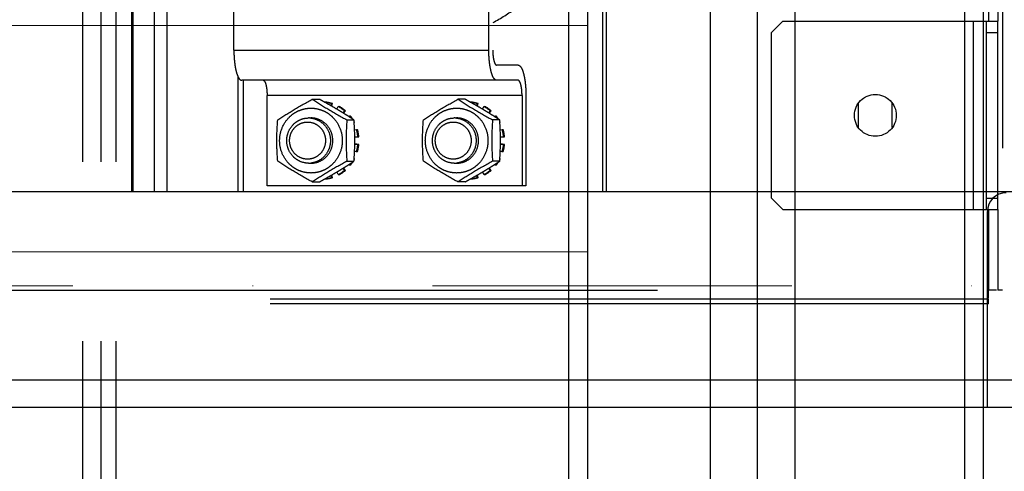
# Model space of a CAD drawing. Header units: millimetres. Extents: x 132157 to 155303, y 33763 to 45643.
# Tile 28 of 256: x 140923 to 141097, y 34993 to 35073. Entities that reach past the tile are written whole.
import ezdxf

# ---------------------------------------------------------------- set-up
doc = ezdxf.new("R2010")
doc.units = ezdxf.units.MM
doc.header["$LTSCALE"] = 20
doc.linetypes.add('ČERCHOVANÁ2', pattern=[12.7, 6.35, -3.175, 0, -3.175])
doc.linetypes.add('ČÁRKOVANÁ2', pattern=[9.525, 6.35, -3.175])
for name, color, linetype in [('KONSTRUKCE', 30, 'Continuous'), ('KONZOLY', 150, 'Continuous'), ('KOTY', 7, 'Continuous'), ('PROTIVÁHA', 30, 'Continuous'), ('PŘEJEZD', 7, 'ČÁRKOVANÁ2'), ('VODÍTKA', 36, 'Continuous')]:
    doc.layers.add(name, color=color, linetype=linetype)
doc.layers.add('OSY', color=1, linetype='ČERCHOVANÁ2', lineweight=9)
doc.layers.add('SLABA', color=7, linetype='Continuous', lineweight=9)

# ---------------------------------------------------------------- blocks, each defined once
blk = doc.blocks.new('*U220')
at = {"layer": 'OSY', "ltscale": 0.5}
blk.add_line((-576.67, 0), (576.67, 0), dxfattribs=at)
at = {"layer": 'PROTIVÁHA', "ltscale": 0.5}
for p, q in [((-576.67, 16.67), (576.67, 16.67)), ((-576.67, -16.67), (576.67, -16.67))]:
    blk.add_line(p, q, dxfattribs=at)
blk = doc.blocks.new('*U216')
at = {"layer": 'KONZOLY'}
for p, q in [((344, 8.77), (344, 43.33)), ((67.03, 8.77), (390.67, 8.77))]:
    blk.add_line(p, q, dxfattribs=at)
blk.add_arc((347.33, 43.33), 3.33, 90, 180, dxfattribs=at)

msp = doc.modelspace()

# ---------------------------------------------------------------- linework, layer by layer
at = {"layer": 'KONSTRUKCE'}
for p, q in [((141053.1698, 36140.5921), (141053.1698, 34484.9275)), ((141044.8345, 36050.5154), (141044.8345, 34536.2395)), ((141023.1698, 36042.095), (141023.1698, 34538.5921)), ((141019.8365, 34540.5921), (141019.8365, 35875.2588))]:
    msp.add_line(p, q, dxfattribs=at)
at = {"layer": 'PŘEJEZD', "ltscale": 0.5}
for p, q in [((140933.8898, 34952.5921), (140933.8898, 36442.5921)), ((140937.1698, 34952.5921), (140937.1698, 36442.5921)), ((140939.8365, 34952.5921), (140939.8365, 36442.5921)), ((140942.5031, 35175.9255), (140942.5031, 35042.5921)), ((140942.753, 35175.9255), (140942.753, 35042.5921)), ((140960.6232, 35067.5921), (140960.6232, 35150.9255)), ((141005.6998, 35067.5921), (141005.6998, 35150.9255)), ((141006.39, 35150.9255), (141006.39, 35067.5921)), ((140946.5869, 35042.5921), (140946.5869, 35101.055)), ((141026.4697, 35098.781), (141026.4697, 35042.5921)), ((141025.7795, 35096.5718), (141025.7795, 35042.5921)), ((140948.7713, 35093.6183), (140948.7713, 35042.5921)), ((140960.6232, 35067.5921), (141005.6998, 35067.5921)), ((141010.8762, 35064.9255), (141007.0801, 35064.9255)), ((140961.3702, 35042.5921), (140961.3702, 35062.8701)), ((141010.8762, 35062.2588), (140962.0036, 35062.2588)), ((140962.2928, 35062.2588), (140962.2928, 35042.5921)), ((141011.5663, 35059.5921), (140966.4898, 35059.5921)), ((140966.4898, 35043.5921), (140966.4898, 35059.5921)), ((140974.4871, 35058.9052), (140975.7405, 35058.9052)), ((141001.4985, 35058.9052), (141000.2451, 35058.9052)), ((141011.5663, 35059.5921), (141011.5663, 35043.5921)), ((141012.2565, 35059.5921), (141012.2565, 35043.5921)), ((140976.6625, 35058.3946), (140976.6337, 35058.4107)), ((140977.8925, 35058.1312), (140977.7826, 35057.756)), ((140978.0651, 35058.1312), (140977.8925, 35058.1312)), ((140977.9302, 35057.671), (140978.0651, 35058.1312)), ((140978.8445, 35057.1373), (140978.8154, 35057.1546)), ((140978.8394, 35057.1372), (140979.088, 35057.6186)), ((140978.871, 35057.1215), (140978.8445, 35057.1373)), ((140979.088, 35057.6186), (140979.2605, 35057.6186)), ((141002.4205, 35058.3946), (141002.3918, 35058.4107)), ((141003.6506, 35058.1312), (141003.5406, 35057.756)), ((141003.8231, 35058.1312), (141003.6506, 35058.1312)), ((141003.6883, 35057.671), (141003.8231, 35058.1312)), ((141004.6025, 35057.1373), (141004.5735, 35057.1546)), ((141004.5974, 35057.1372), (141004.846, 35057.6186)), ((141004.629, 35057.1215), (141004.6025, 35057.1373)), ((141004.846, 35057.6186), (141005.0185, 35057.6186)), ((140979.9266, 35056.4807), (140979.8257, 35056.5429)), ((140980.1638, 35056.8744), (140979.8748, 35056.5097)), ((140979.9904, 35056.4379), (140980.3364, 35056.8744)), ((140980.3364, 35056.8744), (140980.1638, 35056.8744)), ((140980.6047, 35055.2487), (140981.858, 35055.2487)), ((140980.9611, 35055.8272), (140981.0788, 35055.9272)), ((140981.0062, 35055.8012), (140980.9681, 35055.8255)), ((140981.0755, 35055.7567), (140981.0062, 35055.8012)), ((140981.1292, 35055.7222), (140981.0755, 35055.7567)), ((140981.0788, 35055.9272), (140981.2513, 35055.9272)), ((141005.6846, 35056.4807), (141005.5838, 35056.5429)), ((141005.9218, 35056.8744), (141005.6328, 35056.5097)), ((141005.7484, 35056.4379), (141006.0944, 35056.8744)), ((141006.0944, 35056.8744), (141005.9218, 35056.8744)), ((141007.616, 35055.2487), (141006.3627, 35055.2487)), ((141006.7192, 35055.8272), (141006.8368, 35055.9272)), ((141006.7642, 35055.8012), (141006.7261, 35055.8255)), ((141006.8335, 35055.7567), (141006.7642, 35055.8012)), ((141006.8872, 35055.7222), (141006.8335, 35055.7567)), ((141006.8368, 35055.9272), (141007.0093, 35055.9272)), ((140981.9702, 35054.8134), (140981.8847, 35054.8134)), ((140981.8875, 35054.7676), (140981.9702, 35054.8134)), ((140981.9609, 35053.4715), (140982.2928, 35053.5758)), ((140982.2928, 35053.5758), (140982.4653, 35053.5758)), ((141007.7282, 35054.8134), (141007.6427, 35054.8134)), ((141007.6456, 35054.7676), (141007.7282, 35054.8134)), ((141007.7189, 35053.4715), (141008.0508, 35053.5758)), ((141008.0508, 35053.5758), (141008.2234, 35053.5758)), ((140981.9989, 35052.1886), (140982.7178, 35052.2619)), ((140982.5452, 35052.2619), (140981.9989, 35052.2062)), ((140982.7178, 35052.2619), (140982.5452, 35052.2619)), ((141007.757, 35052.1886), (141008.4758, 35052.2619)), ((141008.3033, 35052.2619), (141007.757, 35052.2062)), ((141008.4758, 35052.2619), (141008.3033, 35052.2619)), ((140982.7178, 35050.9224), (140981.9989, 35050.9957)), ((140981.9989, 35050.9781), (140982.5452, 35050.9224)), ((140982.5452, 35050.9224), (140982.7178, 35050.9224)), ((141008.4758, 35050.9224), (141007.757, 35050.9957)), ((141007.757, 35050.9781), (141008.3033, 35050.9224)), ((141008.3033, 35050.9224), (141008.4758, 35050.9224)), ((140981.8847, 35048.3709), (140981.9702, 35048.3709)), ((140981.9702, 35048.3709), (140981.8875, 35048.4167)), ((140982.2928, 35049.6085), (140981.9609, 35049.7128)), ((140982.4653, 35049.6085), (140982.2928, 35049.6085)), ((141007.6427, 35048.3709), (141007.7282, 35048.3709)), ((141007.7282, 35048.3709), (141007.6456, 35048.4167)), ((141008.0508, 35049.6085), (141007.7189, 35049.7128)), ((141008.2234, 35049.6085), (141008.0508, 35049.6085)), ((140979.8257, 35046.6414), (140979.9266, 35046.7036)), ((140979.8748, 35046.6745), (140980.1638, 35046.3099)), ((140980.3364, 35046.3099), (140979.9904, 35046.7464)), ((140980.6047, 35047.9356), (140981.858, 35047.9356)), ((140981.0788, 35047.2571), (140980.9611, 35047.3571)), ((140980.9681, 35047.3588), (140981.0062, 35047.3831)), ((140981.0062, 35047.3831), (140981.0755, 35047.4275)), ((140981.0755, 35047.4275), (140981.1292, 35047.4621)), ((140981.2513, 35047.2571), (140981.0788, 35047.2571)), ((141005.5838, 35046.6414), (141005.6846, 35046.7036)), ((141005.6328, 35046.6745), (141005.9218, 35046.3099)), ((141006.0944, 35046.3099), (141005.7484, 35046.7464)), ((141007.616, 35047.9356), (141006.3627, 35047.9356)), ((141006.8368, 35047.2571), (141006.7192, 35047.3571)), ((141006.7261, 35047.3588), (141006.7642, 35047.3831)), ((141006.7642, 35047.3831), (141006.8335, 35047.4275)), ((141006.8335, 35047.4275), (141006.8872, 35047.4621)), ((141007.0093, 35047.2571), (141006.8368, 35047.2571)), ((140976.6337, 35044.7736), (140976.6625, 35044.7897)), ((140977.7826, 35045.4283), (140977.8925, 35045.053)), ((140977.8925, 35045.053), (140978.0651, 35045.053)), ((140978.0651, 35045.053), (140977.9302, 35045.5133)), ((140978.8154, 35046.0297), (140978.8445, 35046.047)), ((140979.088, 35045.5657), (140978.8394, 35046.0471)), ((140978.8445, 35046.047), (140978.871, 35046.0628)), ((140979.2605, 35045.5657), (140979.088, 35045.5657)), ((140980.1638, 35046.3099), (140980.3364, 35046.3099)), ((141002.3918, 35044.7736), (141002.4205, 35044.7897)), ((141003.5406, 35045.4283), (141003.6506, 35045.053)), ((141003.6506, 35045.053), (141003.8231, 35045.053)), ((141003.8231, 35045.053), (141003.6883, 35045.5133)), ((141004.5735, 35046.0297), (141004.6025, 35046.047)), ((141004.846, 35045.5657), (141004.5974, 35046.0471)), ((141004.6025, 35046.047), (141004.629, 35046.0628)), ((141005.0185, 35045.5657), (141004.846, 35045.5657)), ((141005.9218, 35046.3099), (141006.0944, 35046.3099)), ((141012.2565, 35043.5921), (140966.4898, 35043.5921)), ((140974.4871, 35044.279), (140975.7405, 35044.279)), ((141001.4985, 35044.279), (141000.2451, 35044.279)), ((140939.8365, 35042.5921), (141026.4697, 35042.5921))]:
    msp.add_line(p, q, dxfattribs=at)
at = {"layer": 'PŘEJEZD'}
for p, q in [((141096.5031, 36320.2775), (141096.5031, 35025.1575)), ((141094.0631, 35656.0508), (141094.0631, 35072.7175)), ((141095.7031, 35656.0508), (141095.7031, 35072.7175)), ((141057.7031, 35072.7175), (141055.7031, 35070.7175)), ((141057.7031, 35072.7175), (141095.7031, 35072.7175)), ((141091.4031, 35039.3841), (141091.4031, 35072.7175)), ((141093.7031, 35039.3841), (141093.7031, 35072.7175)), ((141095.7031, 35039.3841), (141095.7031, 35072.7175)), ((141055.7031, 35041.3841), (141055.7031, 35070.7175)), ((141093.7031, 35070.7175), (141095.7031, 35070.7175)), ((141071.0031, 35058.1221), (141071.0031, 35053.9795)), ((141077.0031, 35053.8829), (141077.0031, 35058.2187)), ((141055.7031, 35041.3841), (141057.7031, 35039.3841)), ((141093.7031, 35041.3841), (141095.7031, 35041.3841)), ((141057.7031, 35039.3841), (141095.7031, 35039.3841)), ((141094.0631, 35039.3841), (141094.0631, 35025.1575)), ((141095.7031, 35039.3841), (141095.7031, 35025.1575)), ((140908.5314, 35025.1575), (141094.0631, 35025.1575)), ((141095.4834, 35025.1575), (141094.0631, 35025.1575)), ((141094.0631, 35023.7372), (141094.0631, 35025.1575)), ((141096.5031, 35025.1575), (141095.7031, 35025.1575)), ((141094.0631, 35023.5175), (140829.5265, 35023.5175)), ((141094.0631, 35022.7175), (140829.5265, 35022.7175)), ((141094.0631, 35022.7175), (141094.0631, 35023.5175))]:
    msp.add_line(p, q, dxfattribs=at)
at = {"layer": 'PŘEJEZD', "flags": 128}
msp.add_lwpolyline([(140353.1698, 35009.2588), (141239.8365, 35009.2588)], dxfattribs=at)
at = {"layer": 'PŘEJEZD'}
msp.add_circle((141074.0365, 35056.0508), 3.7, dxfattribs=at)
at = {"layer": 'PŘEJEZD', "ltscale": 0.5}
for centre, radius, start, end in [((140913.1497, 34944.7944), 130.1495, 60.805369, 61.254867), ((140938.9077, 34944.7944), 130.1495, 60.805369, 61.254867), ((140926.5368, 34968.7344), 102.7207, 60.123061, 60.792075), ((140975.9697, 35052.0061), 6.4199, 72.571243, 83.705648), ((140976.1422, 35052.0058), 6.4201, 72.572317, 84.155261), ((140936.2604, 34985.6388), 83.2193, 59.245494, 60.130328), ((140939.7443, 34991.4805), 76.4175, 58.365015, 59.202095), ((140975.8864, 35051.8406), 6.6057, 49.643759, 61.009191), ((140976.0589, 35051.8406), 6.6057, 49.643759, 61.009191), ((140952.2948, 34968.7344), 102.7207, 60.123061, 60.792075), ((141001.7277, 35052.0061), 6.4199, 72.571243, 83.705648), ((141001.9003, 35052.0058), 6.4201, 72.572317, 84.155261), ((140962.0184, 34985.6388), 83.2193, 59.245494, 60.130328), ((140965.5023, 34991.4805), 76.4175, 58.365015, 59.202095), ((141001.6444, 35051.8406), 6.6057, 49.643759, 61.009191), ((141001.817, 35051.8406), 6.6057, 49.643759, 61.009191), ((140973.8316, 35051.8617), 3.7304, 83.609329, 89.988187), ((140938.3846, 34989.2884), 78.9971, 57.659617, 58.273352), ((140936.7238, 34986.6651), 82.1019, 57.391546, 57.659711), ((140975.7391, 35051.6947), 6.8136, 34.875264, 38.401969), ((140930.8524, 34977.5463), 92.9475, 56.718231, 57.25397), ((140975.9107, 35051.694), 6.8148, 34.688528, 38.401744), ((140975.8867, 35051.6772), 6.8442, 32.949455, 34.689667), ((140928.0801, 35051.1612), 53.933, 2.456893, 4.346513), ((140999.5897, 35051.8617), 3.7304, 83.609329, 89.988187), ((140964.1426, 34989.2884), 78.9971, 57.659617, 58.273352), ((140962.4818, 34986.6651), 82.1019, 57.391546, 57.659711), ((141001.4972, 35051.6947), 6.8136, 34.875264, 38.401969), ((140956.6104, 34977.5463), 92.9475, 56.718231, 57.25397), ((141001.6688, 35051.694), 6.8148, 34.688528, 38.401744), ((141001.6447, 35051.6772), 6.8442, 32.949455, 34.689667), ((140953.8381, 35051.1612), 53.933, 2.456893, 4.346513), ((140975.8319, 35051.6442), 6.9081, 27.307077, 28.943512), ((140938.4524, 35051.5921), 43.5518, 357.52456, 2.47544), ((140975.5159, 35051.5925), 7.0611, 5.439935, 16.31199), ((140975.6885, 35051.5925), 7.0611, 5.439935, 16.31199), ((141001.59, 35051.6442), 6.9081, 27.307077, 28.943512), ((140964.2104, 35051.5921), 43.5518, 357.52456, 2.47544), ((141001.2739, 35051.5925), 7.0611, 5.439935, 16.31199), ((141001.4465, 35051.5925), 7.0611, 5.439935, 16.31199), ((140975.5159, 35051.5918), 7.0611, 343.68801, 354.560065), ((140975.6885, 35051.5918), 7.0611, 343.68801, 354.560065), ((141001.2739, 35051.5918), 7.0611, 343.68801, 354.560065), ((141001.4465, 35051.5918), 7.0611, 343.68801, 354.560065), ((140925.1428, 35052.1977), 56.8751, 355.702366, 357.494228), ((140975.8319, 35051.5401), 6.9081, 331.056488, 332.692923), ((140950.9008, 35052.1977), 56.8751, 355.702366, 357.494228), ((141001.59, 35051.5401), 6.9081, 331.056488, 332.692923), ((140973.8316, 35051.3225), 3.7304, 270.011813, 276.390671), ((140939.3361, 35112.3774), 77.2051, 300.802175, 301.630715), ((140938.6756, 35113.4308), 78.4485, 301.724502, 302.342529), ((140936.7238, 35116.5192), 82.1019, 302.340289, 302.608454), ((140975.7391, 35051.4896), 6.8136, 321.598031, 325.124736), ((140932.0361, 35123.8163), 90.7751, 302.739619, 303.28818), ((140975.9107, 35051.4903), 6.8148, 321.598256, 325.311472), ((140975.8867, 35051.5071), 6.8442, 325.310333, 327.050545), ((140999.5897, 35051.3225), 3.7304, 270.011813, 276.390671), ((140965.0941, 35112.3774), 77.2051, 300.802175, 301.630715), ((140964.4336, 35113.4308), 78.4485, 301.724502, 302.342529), ((140962.4818, 35116.5192), 82.1019, 302.340289, 302.608454), ((141001.4972, 35051.4896), 6.8136, 321.598031, 325.124736), ((140957.7941, 35123.8163), 90.7751, 302.739619, 303.28818), ((141001.6688, 35051.4903), 6.8148, 321.598256, 325.311472), ((141001.6447, 35051.5071), 6.8442, 325.310333, 327.050545), ((140913.1497, 35158.3899), 130.1495, 298.745133, 299.194631), ((140926.5368, 35134.4499), 102.7207, 299.207925, 299.876939), ((140975.9697, 35051.1782), 6.4199, 276.294352, 287.428757), ((140976.1422, 35051.1785), 6.4201, 275.844739, 287.427683), ((140935.0844, 35119.557), 85.5493, 299.881722, 300.742456), ((140975.8864, 35051.3436), 6.6057, 298.990809, 310.356241), ((140976.0589, 35051.3436), 6.6057, 298.990809, 310.356241), ((140938.9077, 35158.3899), 130.1495, 298.745133, 299.194631), ((140952.2948, 35134.4499), 102.7207, 299.207925, 299.876939), ((141001.7277, 35051.1782), 6.4199, 276.294352, 287.428757), ((141001.9003, 35051.1785), 6.4201, 275.844739, 287.427683), ((140960.8424, 35119.557), 85.5493, 299.881722, 300.742456), ((141001.6444, 35051.3436), 6.6057, 298.990809, 310.356241), ((141001.817, 35051.3436), 6.6057, 298.990809, 310.356241)]:
    msp.add_arc(centre, radius, start, end, dxfattribs=at)
for points, knots in [([(141006.4379, 35072.4593), (141007.8411, 35073.2308), (141010.5625, 35074.9485), (141014.3128, 35077.9984), (141017.6896, 35081.4859), (141021.6326, 35086.6546), (141025.4042, 35093.9646), (141027.8088, 35103.5555), (141027.9819, 35113.4608), (141026.2503, 35121.5402), (141023.7976, 35127.6121), (141020.6835, 35133.3244), (141017.613, 35137.1695), (141015.31, 35139.439)], [0, 0, 0, 0, 0.06155418, 0.12334762, 0.18539349, 0.24769084, 0.3727576, 0.49849884, 0.62450665, 0.75031713, 0.813118, 0.87571627, 1, 1, 1, 1]), ([(141015.1997, 35139.3441), (141017.4843, 35137.0778), (141020.5296, 35133.2432), (141023.6184, 35127.5526), (141026.0516, 35121.507), (141027.7713, 35113.4667), (141027.606, 35103.6098), (141025.2303, 35094.0614), (141021.4986, 35086.7758), (141017.5941, 35081.6167), (141014.2488, 35078.1307), (141010.5315, 35075.0763), (141007.8327, 35073.3513), (141006.4406, 35072.575)], [0, 0, 0, 0, 0.12428765, 0.18688374, 0.24968113, 0.37548425, 0.50148399, 0.62722104, 0.75229039, 0.81459072, 0.87664107, 0.93844001, 1, 1, 1, 1]), ([(140960.6232, 35067.5921), (140960.6232, 35067.2452), (140960.6403, 35066.5636), (140960.7165, 35065.5743), (140960.8398, 35064.6619), (140961.006, 35063.8601), (140961.1804, 35063.2812), (140961.3448, 35062.8968), (140961.5291, 35062.5492), (140961.7815, 35062.2588), (140962.0036, 35062.2588)], [0, 0, 0, 0, 0.18222319, 0.35796676, 0.52093044, 0.66559544, 0.78736232, 0.83868219, 0.88334349, 1, 1, 1, 1]), ([(141005.887, 35064.9104), (141005.8555, 35065.1193), (141005.7425, 35066.0089), (141005.6998, 35066.9068), (141005.6998, 35067.5921)], [0, 0, 0, 0, 0.23563163, 1, 1, 1, 1]), ([(141006.39, 35067.5921), (141006.39, 35067.2515), (141006.4133, 35066.7553), (141006.4986, 35066.1267), (141006.5802, 35065.7272), (141006.6838, 35065.393), (141006.8064, 35065.113), (141006.9691, 35064.9255), (141007.0801, 35064.9255)], [0, 0, 0, 0, 0.35793873, 0.52091852, 0.66562463, 0.78741887, 0.88330844, 1, 1, 1, 1]), ([(141007.0801, 35062.2588), (141007.0184, 35062.2588), (141006.8818, 35062.2975), (141006.7027, 35062.4467), (141006.5347, 35062.6768), (141006.3765, 35062.9866), (141006.2296, 35063.3725), (141006.0421, 35064.0166), (141005.9426, 35064.541), (141005.887, 35064.9104)], [0, 0, 0, 0, 0.0607961, 0.13384556, 0.22597999, 0.33978755, 0.47551631, 0.63214048, 1, 1, 1, 1]), ([(141010.8762, 35064.9255), (141011.0982, 35064.9255), (141011.3507, 35064.6351), (141011.5349, 35064.2875), (141011.6994, 35063.9031), (141011.8738, 35063.3242), (141012.0399, 35062.5224), (141012.1632, 35061.61), (141012.2395, 35060.6207), (141012.2565, 35059.9391), (141012.2565, 35059.5921)], [0, 0, 0, 0, 0.11665651, 0.16131781, 0.21263768, 0.33440456, 0.47906956, 0.64203324, 0.81777681, 1, 1, 1, 1]), ([(140965.7996, 35062.2588), (140965.9107, 35062.2588), (140966.0734, 35062.0713), (140966.196, 35061.7913), (140966.2995, 35061.4571), (140966.3812, 35061.0576), (140966.4665, 35060.429), (140966.4898, 35059.9328), (140966.4898, 35059.5921)], [0, 0, 0, 0, 0.1166915, 0.21258103, 0.33437524, 0.47908133, 0.64206113, 1, 1, 1, 1]), ([(141011.5663, 35059.5921), (141011.5663, 35059.9328), (141011.5431, 35060.429), (141011.4577, 35061.0576), (141011.3761, 35061.4571), (141011.2725, 35061.7913), (141011.1499, 35062.0713), (141010.9872, 35062.2588), (141010.8762, 35062.2588)], [0, 0, 0, 0, 0.35793873, 0.52091852, 0.66562463, 0.78741887, 0.88330844, 1, 1, 1, 1]), ([(140968.3696, 35055.2487), (140969.3279, 35055.8776), (140971.3394, 35057.1442), (140973.4088, 35058.3136), (140974.4871, 35058.9052)], [0, 0, 0, 0, 0.48237855, 1, 1, 1, 1]), ([(140974.4871, 35058.9052), (140975.4454, 35058.2763), (140977.4569, 35057.0097), (140979.5263, 35055.8404), (140980.6047, 35055.2487)], [0, 0, 0, 0, 0.48237855, 1, 1, 1, 1]), ([(140994.1276, 35055.2487), (140995.0859, 35055.8776), (140997.0974, 35057.1442), (140999.1668, 35058.3136), (141000.2451, 35058.9052)], [0, 0, 0, 0, 0.48237855, 1, 1, 1, 1]), ([(141000.2451, 35058.9052), (141001.2034, 35058.2763), (141003.215, 35057.0097), (141005.2844, 35055.8404), (141006.3627, 35055.2487)], [0, 0, 0, 0, 0.48237855, 1, 1, 1, 1]), ([(140974.2511, 35045.8588), (140973.8891, 35045.8588), (140973.162, 35045.9331), (140972.1157, 35046.262), (140971.1515, 35046.7967), (140970.0253, 35047.7535), (140968.9971, 35049.3519), (140968.5706, 35051.592), (140968.997, 35053.8322), (140970.0252, 35055.4306), (140971.1514, 35056.3875), (140972.1156, 35056.9223), (140973.162, 35057.2512), (140973.8891, 35057.3255), (140974.2511, 35057.3255)], [0, 0, 0, 0, 0.06156624, 0.12332481, 0.18536157, 0.24780052, 0.37331872, 0.49999474, 0.62667, 0.75219052, 0.81463234, 0.87667176, 0.93843308, 1, 1, 1, 1]), ([(140974.2511, 35057.3255), (140974.613, 35057.3255), (140975.3401, 35057.2512), (140976.3864, 35056.9223), (140977.3506, 35056.3876), (140978.4768, 35055.4307), (140979.5051, 35053.8324), (140979.9316, 35051.5922), (140979.5051, 35049.3521), (140978.4769, 35047.7537), (140977.3507, 35046.7968), (140976.3865, 35046.262), (140975.3402, 35045.9331), (140974.613, 35045.8588), (140974.2511, 35045.8588)], [0, 0, 0, 0, 0.06156624, 0.12332481, 0.18536157, 0.24780052, 0.37331872, 0.49999474, 0.62667, 0.75219052, 0.81463234, 0.87667176, 0.93843308, 1, 1, 1, 1]), ([(141000.0091, 35045.8588), (140999.6471, 35045.8588), (140998.92, 35045.9331), (140997.8737, 35046.262), (140996.9095, 35046.7967), (140995.7833, 35047.7535), (140994.7551, 35049.3519), (140994.3286, 35051.592), (140994.755, 35053.8322), (140995.7832, 35055.4306), (140996.9094, 35056.3875), (140997.8737, 35056.9223), (140998.92, 35057.2512), (140999.6471, 35057.3255), (141000.0091, 35057.3255)], [0, 0, 0, 0, 0.06156624, 0.12332481, 0.18536157, 0.24780052, 0.37331872, 0.49999474, 0.62667, 0.75219052, 0.81463234, 0.87667176, 0.93843308, 1, 1, 1, 1]), ([(141000.0091, 35057.3255), (141000.371, 35057.3255), (141001.0982, 35057.2512), (141002.1445, 35056.9223), (141003.1086, 35056.3876), (141004.2348, 35055.4307), (141005.2631, 35053.8324), (141005.6896, 35051.5922), (141005.2631, 35049.3521), (141004.2349, 35047.7537), (141003.1087, 35046.7968), (141002.1445, 35046.262), (141001.0982, 35045.9331), (141000.371, 35045.8588), (141000.0091, 35045.8588)], [0, 0, 0, 0, 0.06156624, 0.12332481, 0.18536157, 0.24780052, 0.37331872, 0.49999474, 0.62667, 0.75219052, 0.81463234, 0.87667176, 0.93843308, 1, 1, 1, 1]), ([(140973.8324, 35047.5921), (140973.3292, 35047.5921), (140972.5606, 35047.7514), (140971.6703, 35048.2465), (140970.8839, 35048.914), (140970.167, 35050.0293), (140969.8691, 35051.5921), (140970.167, 35053.155), (140970.8839, 35054.2703), (140971.6703, 35054.9378), (140972.5606, 35055.4329), (140973.3292, 35055.5921), (140973.8324, 35055.5921)], [0, 0, 0, 0, 0.12285008, 0.18496153, 0.24748121, 0.37316173, 0.5, 0.62683827, 0.75251879, 0.81503847, 0.87714992, 1, 1, 1, 1]), ([(140974.2469, 35055.569), (140974.714, 35055.5167), (140975.6418, 35055.2292), (140976.7779, 35054.3175), (140977.5236, 35053.0492), (140977.7827, 35051.5921), (140977.5236, 35050.1351), (140976.7779, 35048.8668), (140975.6418, 35047.9551), (140974.714, 35047.6676), (140974.2469, 35047.6153)], [0, 0, 0, 0, 0.1230601, 0.2473402, 0.37315935, 0.5, 0.62684065, 0.7526598, 0.8769399, 1, 1, 1, 1]), ([(140978.1149, 35051.5921), (140978.1149, 35052.1118), (140977.9161, 35053.157), (140977.0614, 35054.486), (140975.7772, 35055.3815), (140974.7543, 35055.5923), (140974.2511, 35055.5923)], [0, 0, 0, 0, 0.25401097, 0.50566063, 0.75399517, 1, 1, 1, 1]), ([(140999.5904, 35047.5921), (140999.0872, 35047.5921), (140998.3186, 35047.7514), (140997.4283, 35048.2465), (140996.642, 35048.914), (140995.925, 35050.0293), (140995.6271, 35051.5921), (140995.925, 35053.155), (140996.642, 35054.2703), (140997.4283, 35054.9378), (140998.3186, 35055.4329), (140999.0872, 35055.5921), (140999.5904, 35055.5921)], [0, 0, 0, 0, 0.12285008, 0.18496153, 0.24748121, 0.37316173, 0.5, 0.62683827, 0.75251879, 0.81503847, 0.87714992, 1, 1, 1, 1]), ([(141000.0049, 35055.569), (141000.472, 35055.5167), (141001.3998, 35055.2292), (141002.536, 35054.3175), (141003.2817, 35053.0492), (141003.5407, 35051.5921), (141003.2817, 35050.1351), (141002.536, 35048.8668), (141001.3998, 35047.9551), (141000.472, 35047.6676), (141000.0049, 35047.6153)], [0, 0, 0, 0, 0.1230601, 0.2473402, 0.37315935, 0.5, 0.62684065, 0.7526598, 0.8769399, 1, 1, 1, 1]), ([(141003.8729, 35051.5921), (141003.8729, 35052.1118), (141003.6742, 35053.157), (141002.8194, 35054.486), (141001.5352, 35055.3815), (141000.5123, 35055.5923), (141000.0091, 35055.5923)], [0, 0, 0, 0, 0.25401097, 0.50566063, 0.75399517, 1, 1, 1, 1]), ([(140973.6471, 35048.3078), (140973.2339, 35048.3078), (140972.3941, 35048.481), (140971.3398, 35049.2159), (140970.638, 35050.3085), (140970.3929, 35051.592), (140970.6379, 35052.8757), (140971.3397, 35053.9683), (140972.394, 35054.7033), (140973.2339, 35054.8764), (140973.6471, 35054.8764)], [0, 0, 0, 0, 0.12300738, 0.24716817, 0.37299771, 0.49999135, 0.62698435, 0.75281854, 0.87698788, 1, 1, 1, 1]), ([(140973.6471, 35054.8764), (140974.0604, 35054.8764), (140974.9002, 35054.7033), (140975.9545, 35053.9684), (140976.6563, 35052.8758), (140976.9014, 35051.5922), (140976.6564, 35050.3086), (140975.9546, 35049.216), (140974.9002, 35048.481), (140974.0604, 35048.3078), (140973.6471, 35048.3078)], [0, 0, 0, 0, 0.12300738, 0.24716817, 0.37299771, 0.49999135, 0.62698435, 0.75281854, 0.87698788, 1, 1, 1, 1]), ([(140999.4052, 35048.3078), (140998.992, 35048.3078), (140998.1521, 35048.481), (140997.0978, 35049.2159), (140996.396, 35050.3085), (140996.1509, 35051.592), (140996.3959, 35052.8757), (140997.0977, 35053.9683), (140998.1521, 35054.7033), (140998.9919, 35054.8764), (140999.4052, 35054.8764)], [0, 0, 0, 0, 0.12300738, 0.24716817, 0.37299771, 0.49999135, 0.62698435, 0.75281854, 0.87698788, 1, 1, 1, 1]), ([(140999.4052, 35054.8764), (140999.8184, 35054.8764), (141000.6582, 35054.7033), (141001.7126, 35053.9684), (141002.4144, 35052.8758), (141002.6594, 35051.5922), (141002.4144, 35050.3086), (141001.7126, 35049.216), (141000.6583, 35048.481), (140999.8184, 35048.3078), (140999.4052, 35048.3078)], [0, 0, 0, 0, 0.12300738, 0.24716817, 0.37299771, 0.49999135, 0.62698435, 0.75281854, 0.87698788, 1, 1, 1, 1]), ([(140974.2511, 35047.592), (140974.7543, 35047.592), (140975.7772, 35047.8028), (140977.0614, 35048.6982), (140977.9161, 35050.0273), (140978.1149, 35051.0725), (140978.1149, 35051.5921)], [0, 0, 0, 0, 0.24600473, 0.49433925, 0.74598892, 1, 1, 1, 1]), ([(141000.0091, 35047.592), (141000.5123, 35047.592), (141001.5352, 35047.8028), (141002.8194, 35048.6982), (141003.6742, 35050.0273), (141003.8729, 35051.0725), (141003.8729, 35051.5921)], [0, 0, 0, 0, 0.24600473, 0.49433925, 0.74598892, 1, 1, 1, 1]), ([(140974.4871, 35044.279), (140973.4088, 35044.8707), (140971.3394, 35046.04), (140969.3279, 35047.3066), (140968.3696, 35047.9356)], [0, 0, 0, 0, 0.51762145, 1, 1, 1, 1]), ([(140980.6047, 35047.9356), (140979.5263, 35047.3439), (140977.4569, 35046.1746), (140975.4454, 35044.908), (140974.4871, 35044.279)], [0, 0, 0, 0, 0.51762145, 1, 1, 1, 1]), ([(141000.2451, 35044.279), (140999.1668, 35044.8707), (140997.0974, 35046.04), (140995.0859, 35047.3066), (140994.1276, 35047.9356)], [0, 0, 0, 0, 0.51762145, 1, 1, 1, 1]), ([(141006.3627, 35047.9356), (141005.2844, 35047.3439), (141003.215, 35046.1746), (141001.2034, 35044.908), (141000.2451, 35044.279)], [0, 0, 0, 0, 0.51762145, 1, 1, 1, 1])]:
    msp.add_open_spline(points, degree=3, knots=knots, dxfattribs=at)
for points in [[(140968.3696, 35047.9356), (140968.2787, 35049.152), (140968.1677, 35051.5921), (140968.2787, 35054.0323), (140968.3696, 35055.2487)], [(140980.6047, 35055.2487), (140980.5138, 35054.0323), (140980.4028, 35051.5921), (140980.5138, 35049.152), (140980.6047, 35047.9356)], [(140994.1276, 35047.9356), (140994.0367, 35049.152), (140993.9257, 35051.5921), (140994.0367, 35054.0323), (140994.1276, 35055.2487)], [(141006.3627, 35055.2487), (141006.2718, 35054.0323), (141006.1608, 35051.5921), (141006.2718, 35049.152), (141006.3627, 35047.9356)]]:
    msp.add_open_spline(points, degree=3, dxfattribs=at)
at = {"layer": 'SLABA'}
for p, q in [((140476.5031, 35071.9255), (141023.1698, 35071.9255)), ((140476.5031, 35031.9255), (141023.1698, 35031.9255))]:
    msp.add_line(p, q, dxfattribs=at)
at = {"layer": 'VODÍTKA', "ltscale": 0.5}
for p, q in [((141059.8365, 34309.2588), (141059.8365, 40699.2588)), ((141089.8365, 34309.2588), (141089.8365, 40699.2588)), ((141093.1698, 34309.2588), (141093.1698, 40699.2588))]:
    msp.add_line(p, q, dxfattribs=at)

# ---------------------------------------------------------------- block references
at = {"layer": 'KOTY', "color": 0, "linetype": 'ByBlock', "lineweight": -2}
msp.add_blockref('*U216', (140749.8365, 34995.6974), dxfattribs=at)
at = {"layer": 'OSY', "color": 0, "linetype": 'ByBlock', "lineweight": -2}
msp.add_blockref('*U220', (140809.8365, 35025.9255), dxfattribs=at)

doc.saveas('drawing.dxf')
